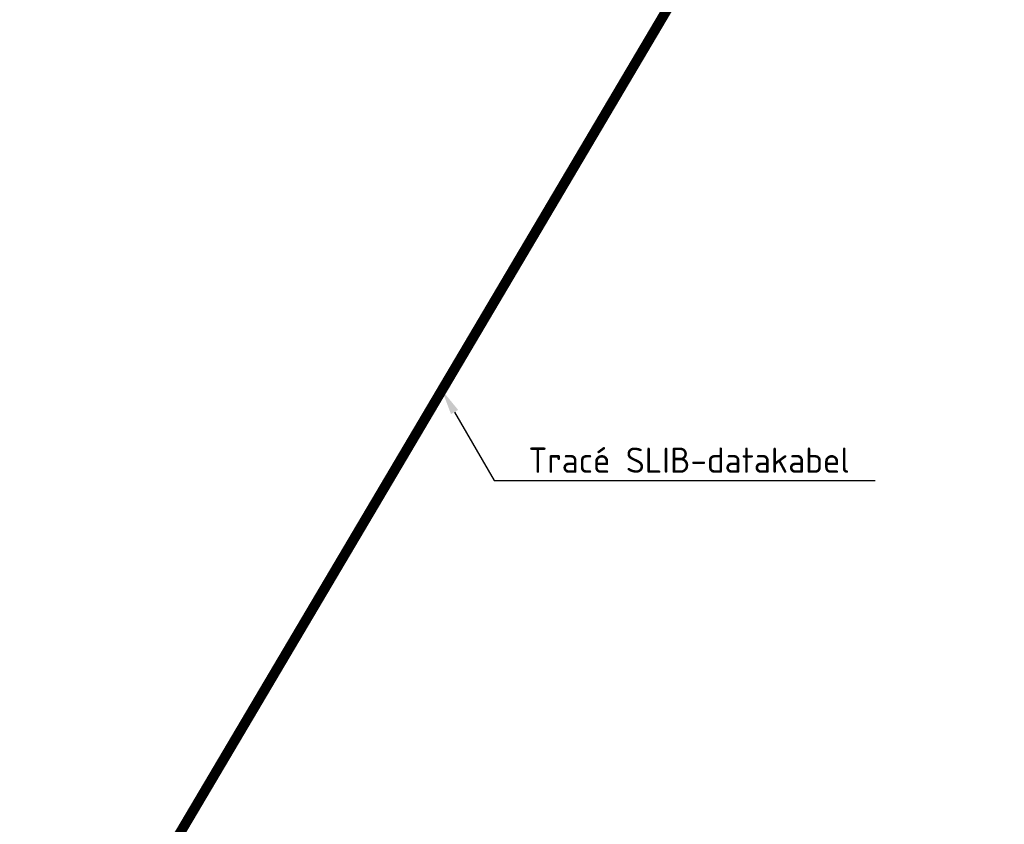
# Model space of a CAD drawing. Header units: metres. Extents: x 90794 to 91984, y 464666 to 465269.
# Tile 14 of 81: x 90822 to 90871, y 465102 to 465142. Entities that reach past the tile are written whole.
import ezdxf
from ezdxf import colors
from ezdxf.entities.mleader import LeaderData, LeaderLine
from ezdxf.math import Vec2, Vec3

# ---------------------------------------------------------------- set-up
doc = ezdxf.new("R2010")
doc.units = ezdxf.units.M
doc.linetypes.add('NLCS-HIDDEN', pattern=[4, 2, -2])
doc.layers.add('N-WE-KL-DATA-T25', color=7, linetype='Continuous', lineweight=25)
doc.layers.add('N-WE-KL-TRACE_DATA-G', color=7, linetype='NLCS-HIDDEN', lineweight=35, true_color=0x006600, transparency=0.5)
doc.styles.add('NLCS-ISO-M500-T25', font='NLCS-ISO.ttf', dxfattribs={"height": 1.25})

msp = doc.modelspace()

# ---------------------------------------------------------------- linework, layer by layer
at = {"layer": 'N-WE-KL-TRACE_DATA-G', "const_width": 0.5, "flags": 128}
msp.add_lwpolyline([(90822.577, 465088.81), (90888.711, 465200.58), (91181.043, 465133.902)], dxfattribs=at)

# ---------------------------------------------------------------- leaders
at = {"layer": 'N-WE-KL-DATA-T25'}
ml = msp.add_multileader_mtext('Standard', dxfattribs=at)
ml.set_content('Tracé SLIB-datakabel', color=256, style='NLCS-ISO-M500-T25')
ml.set_leader_properties(color=256, linetype='ByLayer', lineweight=-1)
ml.build(insert=Vec2(0, 0))
ml.multileader.update_dxf_attribs({"text_left_attachment_type": 5, "text_right_attachment_type": 5, "dogleg_length": 1.25, "arrow_head_size": 1.25})
ctx = ml.context
ctx.base_point, ctx.char_height, ctx.arrow_head_size, ctx.landing_gap_size, ctx.plane_origin = Vec3(90847.06, 465119.251), 1.25, 1.25, 0.45, Vec3(90843.231, 465123.717)
ctx.left_attachment, ctx.right_attachment = 5, 5
notes = []
notes.append((ctx, [(0, (1, 1, 0), (90845.81, 465119.251), (1, 0), 1.25, [(0, [(90843.231, 465123.717)], 0, [])])]))
ctx.mtext.insert, ctx.mtext.flow_direction = Vec3(90847.51, 465120.876), 5
for ctx, leaders in notes:
    for number, flags, end, landing, length, lines in leaders:
        leader = LeaderData()
        leader.index, (leader.has_last_leader_line, leader.has_dogleg_vector, leader.attachment_direction) = number, flags
        leader.last_leader_point, leader.dogleg_vector, leader.dogleg_length = Vec3(end), Vec3(landing), length
        for number, points, colour, breaks in lines:
            line = LeaderLine()
            line.index, line.vertices, line.color, line.breaks = number, Vec3.list(points), colors.encode_raw_color(colour), breaks
            leader.lines.append(line)
        ctx.leaders.append(leader)

doc.saveas('drawing.dxf')
